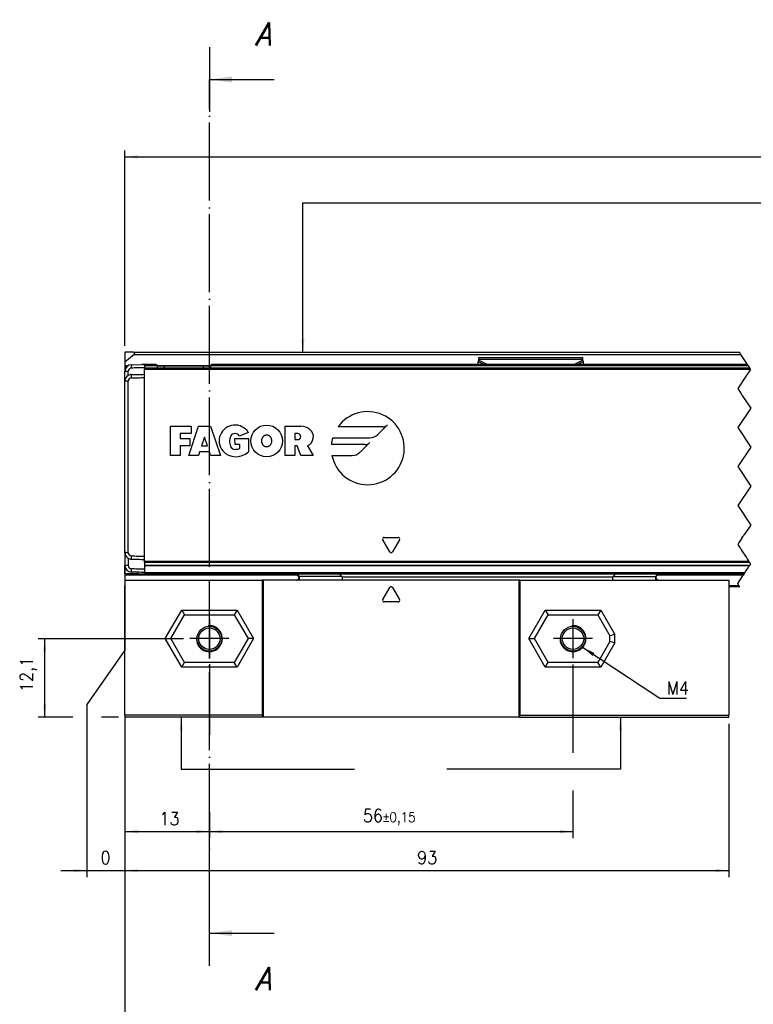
# Model space of a CAD drawing. Header units: millimetres. Extents: x -746 to 1206, y -530 to 959.
# Tile 3 of 46: x -599 to -486, y 21 to 173. Entities that reach past the tile are written whole.
import ezdxf

# ---------------------------------------------------------------- set-up
doc = ezdxf.new("R2010")
doc.units = ezdxf.units.MM
doc.linetypes.add('DOT_CENTER', pattern=[14, 12, -1, 0, -1])
doc.layers.add('1', color=7, linetype='Continuous')
doc.styles.add('CONVERTER_11', font='txt.shx', dxfattribs={"width": 0.9, "oblique": 15})
doc.styles.add('CONVERTER_12', font='txt.shx', dxfattribs={"width": 0.9})
doc.dimstyles.new('ME10_DIM_22', dxfattribs={"dimtxt": 2, "dimasz": 2, "dimexe": 1, "dimexo": 1, "dimgap": 1, "dimtad": 1, "dimdsep": 46, "dimtxsty": 'CONVERTER_12', "dimsah": 1, "dimcen": 0.09, "dimclrd": 2, "dimclre": 2, "dimclrt": 2, "dimadec": 0, "dimazin": 0, "dimtfac": 1, "dimtdec": 4, "dimtix": 1, "dimtmove": 0, "dimatfit": 3, "dimfxl": 1, "dimtolj": 1, "dimtzin": 0, "dimarcsym": 0})
doc.dimstyles.new('ME10_DIM_23', dxfattribs={"dimtxt": 2, "dimasz": 2, "dimexe": 1, "dimexo": 1, "dimgap": 1, "dimtad": 1, "dimdsep": 46, "dimtxsty": 'CONVERTER_12', "dimsah": 1, "dimcen": 0.09, "dimclrd": 2, "dimclre": 2, "dimclrt": 2, "dimadec": 0, "dimazin": 0, "dimtol": 1, "dimtp": 0.15, "dimtm": 0.15, "dimtfac": 0.75, "dimtdec": 0, "dimtix": 1, "dimtmove": 0, "dimatfit": 3, "dimfxl": 1, "dimtolj": 1, "dimtzin": 0, "dimarcsym": 0})
doc.dimstyles.new('ME10_DIM_24', dxfattribs={"dimtxt": 2, "dimasz": 2, "dimexe": 1, "dimexo": 1, "dimgap": 1, "dimtad": 1, "dimdsep": 46, "dimtxsty": 'CONVERTER_12', "dimsah": 1, "dimcen": 0.09, "dimclrd": 2, "dimclre": 2, "dimclrt": 2, "dimadec": 0, "dimazin": 0, "dimtfac": 1, "dimtdec": 4, "dimtix": 1, "dimtmove": 0, "dimatfit": 3, "dimfxl": 1, "dimtolj": 1, "dimtzin": 0, "dimarcsym": 0})
doc.dimstyles.new('ME10_DIM_25', dxfattribs={"dimtxt": 2, "dimasz": 2, "dimexe": 1, "dimexo": 1, "dimgap": 1, "dimtad": 1, "dimdsep": 46, "dimtxsty": 'CONVERTER_12', "dimsah": 1, "dimcen": 0.09, "dimclrd": 2, "dimclre": 2, "dimclrt": 2, "dimadec": 0, "dimazin": 0, "dimtfac": 1, "dimtdec": 4, "dimtix": 1, "dimtmove": 0, "dimatfit": 3, "dimfxl": 1, "dimtolj": 1, "dimtzin": 0, "dimarcsym": 0})
doc.dimstyles.new('ME10_DIM_26', dxfattribs={"dimtxt": 2, "dimasz": 2, "dimexe": 1, "dimexo": 1, "dimgap": 1, "dimtad": 1, "dimdsep": 46, "dimtxsty": 'CONVERTER_12', "dimsah": 1, "dimcen": 0.09, "dimclrd": 2, "dimclre": 2, "dimclrt": 2, "dimadec": 0, "dimazin": 0, "dimtfac": 1, "dimtdec": 4, "dimtix": 1, "dimtmove": 0, "dimatfit": 3, "dimfxl": 1, "dimtolj": 1, "dimtzin": 0, "dimarcsym": 0})
doc.dimstyles.new('ME10_DIM_27', dxfattribs={"dimtxt": 2, "dimasz": 2, "dimexe": 1, "dimexo": 1, "dimgap": 1, "dimtad": 1, "dimdsep": 46, "dimtxsty": 'CONVERTER_12', "dimsah": 1, "dimcen": 0.09, "dimclrd": 2, "dimclre": 2, "dimclrt": 2, "dimadec": 0, "dimazin": 0, "dimtol": 1, "dimtp": 0.4, "dimtm": 0.4, "dimtfac": 0.75, "dimtdec": 0, "dimtix": 1, "dimtmove": 0, "dimatfit": 3, "dimfxl": 1, "dimtolj": 1, "dimtzin": 0, "dimarcsym": 0})
doc.dimstyles.new('ME10_DIM_59', dxfattribs={"dimtxt": 2, "dimasz": 2, "dimexe": 1, "dimexo": 1, "dimgap": 1, "dimtad": 1, "dimdsep": 46, "dimtxsty": 'CONVERTER_12', "dimsah": 1, "dimcen": 0.09, "dimclrd": 2, "dimclre": 2, "dimclrt": 2, "dimadec": 0, "dimazin": 0, "dimtfac": 1, "dimtdec": 4, "dimtix": 1, "dimtmove": 0, "dimatfit": 3, "dimfxl": 1, "dimtolj": 1, "dimtzin": 0, "dimarcsym": 0})
doc.dimstyles.new('ME10_DIM_60', dxfattribs={"dimtxt": 2, "dimasz": 2, "dimexe": 1, "dimexo": 1, "dimgap": 1, "dimtad": 1, "dimdsep": 46, "dimtxsty": 'CONVERTER_12', "dimsah": 1, "dimcen": 0.09, "dimclrd": 2, "dimclre": 2, "dimclrt": 2, "dimadec": 0, "dimazin": 0, "dimtfac": 1, "dimtdec": 4, "dimtix": 1, "dimtmove": 0, "dimatfit": 3, "dimfxl": 1, "dimtolj": 1, "dimtzin": 0, "dimarcsym": 0})
doc.dimstyles.get("Standard").update_dxf_attribs({"dimtxt": 0.18, "dimasz": 0.18, "dimexe": 0.18, "dimexo": 0.0625, "dimgap": 0.09, "dimtad": 0, "dimtih": 1, "dimtoh": 1, "dimdec": 4, "dimzin": 0, "dimdsep": 46, "dimtxsty": 'Standard', "dimcen": 0.09, "dimadec": 0, "dimazin": 0, "dimtfac": 1, "dimtdec": 4, "dimtofl": 0, "dimtmove": 0, "dimatfit": 3, "dimfxl": 1, "dimtolj": 1, "dimtzin": 0, "dimarcsym": 0})

# ---------------------------------------------------------------- blocks, each defined once
blk = doc.blocks.new('CABEZA_ROSCADA_REGLA_SV2-T__18', base_point=(-582.95, 65.65))
at = {"color": 7, "linetype": 'Continuous'}
for p, q in [((-582.95, 86.75), (-582.95, 85.95)), ((-582.95, 86.75), (-561.82, 86.75)), ((-561.65, 86.75), (-561.82, 86.75)), ((-561.82, 86.75), (-561.82, 65.95)), ((-561.65, 86.75), (-561.65, 65.65)), ((-556.58, 86.75), (-561.65, 86.75)), ((-556.65, 87.75), (-556.16, 87.26)), ((-556.17, 86.75), (-556.58, 86.75)), ((-549.55, 86.75), (-556.17, 86.75)), ((-549.55, 87.34), (-549.96, 87.75)), ((-522.25, 86.75), (-549.55, 86.75)), ((-522.25, 65.65), (-522.25, 86.75)), ((-522.08, 86.75), (-522.25, 86.75)), ((-522.08, 86.75), (-507.76, 86.75)), ((-522.08, 65.95), (-522.08, 86.75)), ((-507.35, 87.75), (-507.76, 87.34)), ((-507.76, 86.75), (-501.16, 86.75)), ((-501.17, 87.26), (-500.68, 87.75)), ((-501.16, 86.75), (-500.74, 86.75)), ((-500.74, 86.75), (-489.95, 86.75)), ((-489.95, 86.75), (-489.95, 65.95)), ((-582.95, 85.75), (-582.95, 85.95)), ((-582.95, 65.95), (-582.95, 85.75)), ((-543.23, 83.78), (-542.17, 85.63)), ((-541.73, 85.63), (-540.67, 83.78)), ((-540.88, 83.4), (-543.02, 83.4)), ((-574.22, 82.15), (-573.79, 81.4)), ((-565.68, 82.15), (-566.11, 81.4)), ((-518.22, 82.15), (-517.79, 81.4)), ((-509.68, 82.15), (-510.11, 81.4)), ((-575.9, 77.75), (-573.79, 81.4)), ((-573.79, 81.4), (-566.11, 81.4)), ((-566.11, 81.4), (-564, 77.75)), ((-519.9, 77.75), (-517.79, 81.4)), ((-517.79, 81.4), (-510.11, 81.4)), ((-510.11, 81.4), (-508.25, 78.18)), ((-576.76, 77.75), (-575.9, 77.75)), ((-573.79, 74.1), (-575.9, 77.75)), ((-564, 77.75), (-566.11, 74.1)), ((-563.14, 77.75), (-564, 77.75)), ((-520.76, 77.75), (-519.9, 77.75)), ((-517.79, 74.1), (-519.9, 77.75)), ((-508.25, 77.33), (-510.11, 74.1)), ((-507.5, 78.38), (-508.25, 78.18)), ((-508.25, 77.33), (-508.25, 78.18)), ((-507.5, 77.12), (-508.25, 77.33)), ((-574.22, 73.35), (-573.79, 74.1)), ((-566.11, 74.1), (-573.79, 74.1)), ((-565.68, 73.35), (-566.11, 74.1)), ((-518.22, 73.35), (-517.79, 74.1)), ((-510.11, 74.1), (-517.79, 74.1)), ((-509.68, 73.35), (-510.11, 74.1)), ((-582.95, 65.95), (-582.95, 65.65)), ((-561.82, 65.95), (-582.95, 65.95)), ((-561.65, 65.65), (-582.95, 65.65)), ((-561.65, 65.65), (-561.82, 65.95)), ((-522.25, 65.65), (-561.65, 65.65)), ((-522.08, 65.95), (-522.25, 65.65)), ((-522.25, 65.65), (-489.95, 65.65)), ((-522.08, 65.95), (-489.95, 65.95)), ((-489.95, 65.65), (-489.95, 65.95))]:
    blk.add_line(p, q, dxfattribs=at)
at = {"color": 3, "linetype": 'Continuous'}
for p, q in [((-556.49, 87.75), (-556.08, 87.34)), ((-549.55, 87.34), (-556.08, 87.34)), ((-549.5, 87.25), (-507.81, 87.25)), ((-507.76, 87.34), (-501.25, 87.34)), ((-501.25, 87.34), (-500.84, 87.75)), ((-576.76, 77.75), (-574.22, 82.15)), ((-574.22, 82.15), (-565.68, 82.15)), ((-565.68, 82.15), (-563.14, 77.75)), ((-520.76, 77.75), (-518.22, 82.15)), ((-518.22, 82.15), (-509.68, 82.15)), ((-509.68, 82.15), (-507.5, 78.38)), ((-574.22, 73.35), (-576.76, 77.75)), ((-563.14, 77.75), (-565.68, 73.35)), ((-518.22, 73.35), (-520.76, 77.75)), ((-507.5, 77.12), (-507.5, 78.38)), ((-507.5, 77.12), (-509.68, 73.35)), ((-565.68, 73.35), (-574.22, 73.35)), ((-509.68, 73.35), (-518.22, 73.35))]:
    blk.add_line(p, q, dxfattribs=at)
at = {"color": 7, "linetype": 'Continuous'}
for centre, radius in [((-569.95, 77.75), 1.9), ((-569.95, 77.75), 1.65), ((-513.95, 77.75), 1.9), ((-513.95, 77.75), 1.65)]:
    blk.add_circle(centre, radius, dxfattribs=at)
for centre, radius, start, end in [((-549.63, 87.24), 0.131, 3.7675, 48.9854), ((-507.68, 87.24), 0.13, 131.0124, 176.2306), ((-541.95, 85.5), 0.25, 30, 150), ((-543.02, 83.65), 0.25, 150, 270), ((-540.88, 83.65), 0.25, 270, 30)]:
    blk.add_arc(centre, radius, start, end, dxfattribs=at)
for points, knots in [([(-556.58, 86.75), (-556.56, 86.76), (-556.49, 86.77), (-556.38, 86.82), (-556.26, 86.91), (-556.18, 87.04), (-556.14, 87.15), (-556.14, 87.23), (-556.15, 87.25), (-556.16, 87.26)], [0, 0, 0, 0, 0.0741131, 0.2021641, 0.3703055, 0.5215737, 0.6576733, 0.7087042, 0.7462659, 0.7462659, 0.7462659, 0.7462659]), ([(-549.5, 87.25), (-549.5, 87.19), (-549.5, 87.07), (-549.52, 86.92), (-549.52, 86.81), (-549.54, 86.77), (-549.55, 86.75)], [0, 0, 0, 0, 0.1945783, 0.3538246, 0.4620183, 0.5052321, 0.5052321, 0.5052321, 0.5052321]), ([(-507.76, 86.75), (-507.77, 86.77), (-507.79, 86.81), (-507.79, 86.92), (-507.81, 87.07), (-507.81, 87.19), (-507.81, 87.25)], [0, 0, 0, 0, 0.0431727, 0.1513554, 0.3105983, 0.5051762, 0.5051762, 0.5051762, 0.5051762]), ([(-501.17, 87.26), (-501.18, 87.24), (-501.2, 87.19), (-501.17, 87.1), (-501.12, 87), (-501.05, 86.9), (-500.94, 86.82), (-500.83, 86.77), (-500.76, 86.76), (-500.74, 86.75)], [0, 0, 0, 0, 0.0620833, 0.1761379, 0.2724647, 0.3813167, 0.5449043, 0.6708685, 0.7457629, 0.7457629, 0.7457629, 0.7457629])]:
    blk.add_open_spline(points, degree=3, knots=knots, dxfattribs=at)
at = {"color": 3, "linetype": 'Continuous'}
for points, knots in [([(-556.17, 86.75), (-556.15, 86.77), (-556.11, 86.82), (-556.1, 86.95), (-556.08, 87.13), (-556.08, 87.27), (-556.08, 87.34)], [0, 0, 0, 0, 0.0612673, 0.1973464, 0.391351, 0.6083017, 0.6083017, 0.6083017, 0.6083017]), ([(-556.08, 87.34), (-556.09, 87.33), (-556.11, 87.31), (-556.13, 87.29), (-556.15, 87.27), (-556.16, 87.26), (-556.16, 87.26)], [0, 0, 0, 0, 0.0443949, 0.0806482, 0.1079614, 0.1118633, 0.1118633, 0.1118633, 0.1118633]), ([(-501.25, 87.34), (-501.25, 87.27), (-501.25, 87.13), (-501.23, 86.95), (-501.22, 86.82), (-501.17, 86.77), (-501.16, 86.75)], [0, 0, 0, 0, 0.2168263, 0.4106589, 0.5465665, 0.6076479, 0.6076479, 0.6076479, 0.6076479]), ([(-501.17, 87.26), (-501.17, 87.27), (-501.17, 87.27), (-501.19, 87.29), (-501.21, 87.31), (-501.23, 87.33), (-501.25, 87.34)], [0, 0, 0, 0, 0.0104252, 0.0208504, 0.0659319, 0.1120602, 0.1120602, 0.1120602, 0.1120602])]:
    blk.add_open_spline(points, degree=3, knots=knots, dxfattribs=at)
at = {"layer": '1', "color": 2, "linetype": 'DOT_CENTER'}
for p, q in [((-569.95, 80.75), (-569.95, 74.75)), ((-569.95, 80.65), (-569.95, 74.85)), ((-513.95, 80.75), (-513.95, 74.75)), ((-566.95, 77.75), (-572.95, 77.75)), ((-567.05, 77.75), (-572.85, 77.75)), ((-510.95, 77.75), (-516.95, 77.75))]:
    blk.add_line(p, q, dxfattribs=at)
at = {"layer": '1', "color": 30, "linetype": 'Continuous'}
for centre in [(-569.95, 77.75), (-513.95, 77.75)]:
    blk.add_arc(centre, 2, 175, 95, dxfattribs=at)
blk = doc.blocks.new('REGLA_SV2-820-T__19', base_point=(-582.95, 87.75))
at = {"color": 7, "linetype": 'Continuous'}
for p, q in [((-581.97, 119.92), (-580.37, 119.95)), ((-579.95, 119.75), (-579.95, 119.95)), ((-578.95, 119.95), (-579.95, 119.95)), ((-578.21, 119.95), (-578.95, 119.95)), ((-487.05, 119.95), (-569.49, 119.95)), ((-582.95, 118.75), (-582.95, 118.92)), ((-582.95, 117.42), (-582.95, 118.75)), ((-579.95, 119.75), (-579.95, 119.45)), ((-579.95, 119.45), (-577.92, 119.46)), ((-579.95, 119.45), (-579.95, 119.26)), ((-579.95, 118.45), (-579.95, 119.26)), ((-579.95, 117.95), (-579.95, 118.45)), ((-577.92, 119.75), (-576.89, 119.75)), ((-577.92, 119.46), (-569.78, 119.46)), ((-576.89, 119.75), (-576.85, 119.75)), ((-576.85, 119.75), (-570.85, 119.75)), ((-570.85, 119.75), (-569.78, 119.75)), ((-569.78, 119.46), (-486.72, 119.46)), ((-582.95, 115.25), (-582.95, 117.42)), ((-579.95, 90.45), (-579.95, 117.95)), ((-582.95, 115.05), (-582.95, 115.25)), ((-582.95, 92.45), (-582.95, 115.05)), ((-582.95, 92.25), (-582.95, 92.45)), ((-582.95, 90.99), (-582.95, 92.25)), ((-582.95, 90.99), (-582.95, 88.99)), ((-579.95, 89.95), (-579.95, 90.45)), ((-579.95, 89.65), (-579.95, 89.95)), ((-579.95, 89.48), (-579.95, 89.65)), ((-579.95, 89.48), (-579.95, 89.06)), ((-579.95, 89.04), (-579.96, 88.45)), ((-579.96, 88.45), (-579.95, 87.95)), ((-579.95, 89.06), (-579.95, 89.04)), ((-579.95, 89.04), (-486.73, 89.04)), ((-579.95, 87.95), (-579.95, 87.75)), ((-579.95, 87.75), (-567.95, 87.75)), ((-567.95, 87.75), (-487.58, 87.75))]:
    blk.add_line(p, q, dxfattribs=at)
at = {"color": 3, "linetype": 'Continuous'}
for p, q in [((-581.97, 119.92), (-581.97, 119.72)), ((-582.95, 118.92), (-582.45, 118.92)), ((-581.96, 119.42), (-581.97, 119.72)), ((-581.96, 117.92), (-581.97, 118.42)), ((-578.85, 119.75), (-579.95, 119.75)), ((-579.95, 119.26), (-486.59, 119.26)), ((-577.92, 119.75), (-578.85, 119.75)), ((-576.85, 119.46), (-576.85, 119.75)), ((-570.85, 119.46), (-570.85, 119.75)), ((-568.85, 119.75), (-569.78, 119.75)), ((-522.14, 119.75), (-568.85, 119.75)), ((-486.92, 119.75), (-522.14, 119.75)), ((-582.45, 117.42), (-582.95, 117.42)), ((-544.02, 109.17), (-542.52, 110.67)), ((-575.95, 105.95), (-575.95, 110.45)), ((-575.95, 110.45), (-572.76, 110.45)), ((-572.76, 109.33), (-574.45, 109.33)), ((-574.45, 109.33), (-574.45, 108.58)), ((-573.14, 105.95), (-571.64, 110.45)), ((-572.76, 110.45), (-572.76, 109.33)), ((-571.64, 110.45), (-569.76, 110.45)), ((-569.76, 110.45), (-568.26, 105.95)), ((-563.95, 109.51), (-565.35, 108.95)), ((-558.3, 105.95), (-558.3, 110.45)), ((-558.3, 110.45), (-555.86, 110.45)), ((-556.33, 109.33), (-556.8, 109.33)), ((-556.8, 109.33), (-556.8, 108.39)), ((-543.26, 110.37), (-550.12, 110.37)), ((-574.45, 108.58), (-572.95, 108.58)), ((-572.95, 108.58), (-572.95, 107.45)), ((-570.7, 108.76), (-571.14, 107.45)), ((-570.26, 107.45), (-570.7, 108.76)), ((-566.01, 108.58), (-563.94, 108.58)), ((-566, 107.64), (-566.01, 108.58)), ((-565.25, 107.64), (-566, 107.64)), ((-565.25, 107.08), (-565.25, 107.64)), ((-563.94, 108.58), (-563.94, 106.51)), ((-556.8, 108.39), (-556.33, 108.39)), ((-545.99, 107.64), (-551.16, 107.64)), ((-550.95, 108.68), (-545.22, 108.68)), ((-546.75, 106.44), (-545.25, 107.94)), ((-572.95, 107.45), (-574.45, 107.45)), ((-574.45, 107.45), (-574.45, 105.95)), ((-571.45, 106.51), (-571.64, 105.95)), ((-569.95, 106.51), (-571.45, 106.51)), ((-571.14, 107.45), (-570.26, 107.45)), ((-569.76, 105.95), (-569.95, 106.51)), ((-556.42, 107.45), (-556.8, 107.45)), ((-556.8, 107.45), (-556.8, 105.95)), ((-555.86, 105.95), (-556.42, 107.45)), ((-554.82, 107.45), (-553.99, 105.95)), ((-574.45, 105.95), (-575.95, 105.95)), ((-571.64, 105.95), (-573.14, 105.95)), ((-568.26, 105.95), (-569.76, 105.95)), ((-556.8, 105.95), (-558.3, 105.95)), ((-553.99, 105.95), (-555.86, 105.95)), ((-551.07, 105.95), (-547.95, 105.95)), ((-542.17, 91.13), (-543.23, 92.98)), ((-543.02, 93.35), (-540.88, 93.35)), ((-540.67, 92.98), (-541.73, 91.13)), ((-582.45, 90.99), (-582.95, 90.99)), ((-581.97, 89.99), (-581.96, 90.49)), ((-486.85, 89.65), (-579.95, 89.65)), ((-486.74, 89.48), (-579.95, 89.48)), ((-582.45, 88.99), (-582.95, 88.99)), ((-581.97, 87.99), (-581.96, 88.49)), ((-579.95, 89.06), (-486.71, 89.06)), ((-579.95, 87.95), (-487.45, 87.95))]:
    blk.add_line(p, q, dxfattribs=at)
at = {"color": 2, "linetype": 'DOT_CENTER'}
for p, q in [((-486.95, 119.79), (-487.05, 119.95)), ((-486.92, 119.75), (-486.95, 119.79)), ((-487.05, 118.55), (-487.79, 117.45)), ((-486.92, 118.75), (-487.05, 118.55)), ((-486.78, 119.55), (-486.92, 119.75)), ((-486.59, 119.26), (-486.92, 118.75)), ((-486.72, 119.46), (-486.78, 119.55)), ((-486.72, 119.45), (-486.72, 119.46)), ((-486.59, 119.26), (-486.72, 119.45)), ((-488.05, 117.05), (-488.58, 116.25)), ((-487.79, 117.45), (-488.05, 117.05)), ((-488.58, 116.25), (-488.05, 115.45)), ((-488.05, 115.45), (-487.92, 115.25)), ((-487.92, 115.25), (-487.78, 115.05)), ((-487.78, 115.05), (-486.58, 113.25)), ((-486.58, 113.25), (-488.58, 110.25)), ((-488.58, 110.25), (-486.58, 107.25)), ((-486.58, 107.25), (-488.58, 104.25)), ((-488.58, 104.25), (-486.58, 101.25)), ((-486.58, 101.25), (-488.58, 98.25)), ((-488.58, 98.25), (-486.58, 95.25)), ((-486.58, 95.25), (-487.51, 93.86)), ((-488.39, 92.54), (-488.45, 92.45)), ((-488.36, 92.59), (-488.39, 92.54)), ((-488.34, 92.62), (-488.36, 92.59)), ((-488.23, 92.78), (-488.34, 92.62)), ((-487.94, 93.22), (-488.23, 92.78)), ((-487.94, 93.22), (-487.78, 93.46)), ((-487.78, 93.46), (-487.65, 93.65)), ((-487.65, 93.65), (-487.56, 93.79)), ((-487.54, 93.82), (-487.56, 93.79)), ((-487.51, 93.86), (-487.54, 93.82)), ((-488.51, 92.37), (-488.58, 92.25)), ((-488.58, 92.25), (-488.48, 92.09)), ((-488.48, 92.41), (-488.51, 92.37)), ((-488.45, 92.45), (-488.48, 92.41)), ((-488.48, 92.09), (-488.45, 92.05)), ((-488.45, 92.05), (-488.41, 91.99)), ((-488.41, 91.99), (-488.3, 91.82)), ((-488.3, 91.82), (-488.16, 91.61)), ((-488.16, 91.61), (-488.05, 91.45)), ((-488.05, 91.45), (-487.3, 90.32)), ((-487.3, 90.32), (-487.24, 90.23)), ((-487.24, 90.23), (-487.06, 89.96)), ((-487.06, 89.96), (-486.95, 89.8)), ((-486.95, 89.8), (-486.88, 89.69)), ((-486.88, 89.69), (-486.85, 89.65)), ((-486.84, 89.64), (-486.85, 89.65)), ((-486.74, 89.48), (-486.84, 89.64)), ((-486.72, 89.46), (-486.74, 89.48)), ((-486.64, 89.34), (-486.72, 89.46)), ((-487.51, 87.87), (-487.45, 87.95)), ((-487.45, 87.95), (-487.36, 88.09)), ((-487.36, 88.09), (-486.98, 88.66)), ((-486.98, 88.66), (-486.84, 88.86)), ((-486.84, 88.86), (-486.73, 89.04)), ((-486.73, 89.04), (-486.71, 89.06)), ((-486.71, 89.06), (-486.63, 89.18)), ((-486.58, 89.25), (-486.64, 89.34)), ((-486.63, 89.18), (-486.62, 89.19)), ((-486.62, 89.19), (-486.58, 89.25)), ((-487.58, 87.75), (-487.51, 87.87))]:
    blk.add_line(p, q, dxfattribs=at)
at = {"color": 3, "linetype": 'Continuous'}
blk.add_circle((-561.13, 108.2), 2.44, dxfattribs=at)
at = {"color": 7, "linetype": 'Continuous'}
for centre, radius, start, end in [((-581.95, 118.92), 1, 91, 180), ((-581.95, 117.42), 0.999, 119.9838, 180.0212), ((-581.95, 118.92), 0.5, 91.6289, 179.9962), ((-581.95, 117.42), 0.999, 90.991, 120.014), ((-581.95, 117.42), 0.5, 91.5687, 180.056), ((-581.95, 90.99), 1, 180, 239.995), ((-581.95, 90.99), 0.5, 180.0041, 268.3712), ((-581.95, 90.99), 1, 239.995, 269), ((-581.95, 88.99), 1, 180, 269), ((-581.95, 88.99), 0.5, 180.0039, 268.3708)]:
    blk.add_arc(centre, radius, start, end, dxfattribs=at)
at = {"color": 3, "linetype": 'Continuous'}
for centre, radius, start, end in [((-545.56, 107.08), 5.63, 191.537, 144.197), ((-543.26, 111.41), 1.04, 270, 315), ((-566.01, 108.2), 2.44, 32.579, 219.5977), ((-566.01, 108.58), 0.752, 29.919, 150.081), ((-556.33, 108.86), 0.469, 270, 90), ((-555.86, 108.25), 2.2, 50.7613, 90), ((-555.41, 108.81), 1.48, 293.2767, 50.7613), ((-545.22, 110.37), 1.69, 270, 315), ((-564.88, 108.11), 1.97, 154.6231, 202.6199), ((-545.56, 107.08), 5.63, 163.4412, 174.2608), ((-545.99, 108.68), 1.04, 270, 315), ((-565.85, 108.56), 2.8, 223.129, 312.9833), ((-566, 107.64), 0.75, 202.6199, 270), ((-566, 108.48), 1.59, 270, 298.0725), ((-547.95, 107.64), 1.69, 270, 315), ((-543.02, 93.1), 0.25, 90, 210), ((-540.88, 93.1), 0.25, 330, 90), ((-541.95, 91.25), 0.25, 210, 330)]:
    blk.add_arc(centre, radius, start, end, dxfattribs=at)
at = {"color": 7, "linetype": 'Continuous'}
for points in [[(-579.95, 119.95), (-580.02, 119.95), (-580.16, 119.95), (-580.3, 119.95), (-580.37, 119.95)], [(-577.92, 119.46), (-577.92, 119.51), (-577.92, 119.61), (-577.92, 119.7), (-577.92, 119.75)], [(-569.78, 119.75), (-569.78, 119.7), (-569.78, 119.61), (-569.78, 119.51), (-569.78, 119.46)]]:
    blk.add_open_spline(points, degree=3, dxfattribs=at)
for points, knots in [([(-578.21, 119.95), (-578.18, 119.95), (-578.12, 119.94), (-578.03, 119.91), (-577.95, 119.85), (-577.93, 119.78), (-577.92, 119.75)], [0, 0, 0, 0, 0.090928, 0.1806192, 0.2896018, 0.3846964, 0.3846964, 0.3846964, 0.3846964]), ([(-569.49, 119.95), (-569.52, 119.95), (-569.58, 119.94), (-569.67, 119.91), (-569.75, 119.85), (-569.77, 119.78), (-569.78, 119.75)], [0, 0, 0, 0, 0.090928, 0.1806192, 0.2896018, 0.3846964, 0.3846964, 0.3846964, 0.3846964]), ([(-582.45, 118.28), (-582.45, 118.39), (-582.45, 118.6), (-582.45, 118.81), (-582.45, 118.92)], [0, 0, 0, 0, 0.3170095, 0.6340198, 0.6340198, 0.6340198, 0.6340198]), ([(-581.97, 118.42), (-581.8, 118.42), (-581.46, 118.43), (-580.95, 118.43), (-580.45, 118.44), (-580.12, 118.45), (-579.95, 118.45)], [0, 0, 0, 0, 0.508802, 1.017605, 1.517682, 2.01776, 2.01776, 2.01776, 2.01776]), ([(-579.95, 119.45), (-580.12, 119.45), (-580.45, 119.44), (-580.95, 119.43), (-581.46, 119.43), (-581.8, 119.42), (-581.96, 119.42)], [0, 0, 0, 0, 0.500077, 1.000155, 1.508556, 2.014553, 2.014553, 2.014553, 2.014553]), ([(-582.45, 90.99), (-582.45, 93.19), (-582.45, 97.6), (-582.45, 104.2), (-582.45, 110.81), (-582.45, 115.21), (-582.45, 117.42)], [0, 0, 0, 0, 6.607471, 13.21494, 19.822409, 26.42988, 26.42988, 26.42988, 26.42988]), ([(-581.96, 117.92), (-581.8, 117.92), (-581.46, 117.93), (-580.95, 117.93), (-580.45, 117.94), (-580.12, 117.95), (-579.95, 117.95)], [0, 0, 0, 0, 0.505996, 1.014398, 1.514475, 2.014553, 2.014553, 2.014553, 2.014553]), ([(-582.45, 90.12), (-582.45, 90.1), (-582.45, 90.05), (-582.45, 89.84), (-582.45, 89.49), (-582.45, 89.15), (-582.45, 88.99)], [0, 0, 0, 0, 0.067009, 0.134019, 0.634019, 1.13402, 1.13402, 1.13402, 1.13402]), ([(-581.97, 89.99), (-581.8, 89.98), (-581.46, 89.98), (-580.95, 89.97), (-580.45, 89.96), (-580.12, 89.96), (-579.95, 89.95)], [0, 0, 0, 0, 0.508802, 1.017605, 1.517682, 2.01776, 2.01776, 2.01776, 2.01776]), ([(-581.96, 90.49), (-581.8, 90.48), (-581.46, 90.48), (-580.95, 90.47), (-580.45, 90.46), (-580.12, 90.46), (-579.95, 90.45)], [0, 0, 0, 0, 0.505996, 1.014398, 1.514475, 2.014553, 2.014553, 2.014553, 2.014553]), ([(-579.95, 87.95), (-580.12, 87.96), (-580.45, 87.96), (-580.95, 87.97), (-581.46, 87.98), (-581.8, 87.98), (-581.97, 87.99)], [0, 0, 0, 0, 0.500077, 1.000155, 1.508957, 2.01776, 2.01776, 2.01776, 2.01776]), ([(-579.96, 88.45), (-580.12, 88.46), (-580.45, 88.46), (-580.95, 88.47), (-581.46, 88.48), (-581.8, 88.48), (-581.96, 88.49)], [0, 0, 0, 0, 0.496586, 0.993173, 1.501575, 2.007574, 2.007574, 2.007574, 2.007574])]:
    blk.add_open_spline(points, degree=3, knots=knots, dxfattribs=at)
at = {"color": 3, "linetype": 'Continuous'}
blk.add_open_spline([(-561.13, 109.14), (-561.14, 109.14), (-561.17, 109.14), (-561.23, 109.13), (-561.32, 109.11), (-561.41, 109.07), (-561.49, 109.03), (-561.56, 108.97), (-561.64, 108.9), (-561.7, 108.81), (-561.75, 108.73), (-561.8, 108.64), (-561.84, 108.51), (-561.87, 108.4), (-561.88, 108.29), (-561.88, 108.2), (-561.88, 108.09), (-561.86, 107.95), (-561.81, 107.8), (-561.75, 107.67), (-561.7, 107.58), (-561.64, 107.51), (-561.58, 107.44), (-561.48, 107.37), (-561.37, 107.31), (-561.25, 107.27), (-561.14, 107.26), (-561.02, 107.27), (-560.93, 107.3), (-560.84, 107.33), (-560.77, 107.37), (-560.69, 107.44), (-560.62, 107.51), (-560.56, 107.58), (-560.51, 107.67), (-560.45, 107.8), (-560.4, 107.96), (-560.38, 108.14), (-560.38, 108.31), (-560.41, 108.47), (-560.45, 108.61), (-560.49, 108.7), (-560.54, 108.77), (-560.58, 108.84), (-560.63, 108.9), (-560.71, 108.98), (-560.79, 109.04), (-560.89, 109.09), (-560.98, 109.12), (-561.06, 109.14), (-561.11, 109.14), (-561.12, 109.14), (-561.13, 109.14)], degree=3, knots=[0, 0, 0, 0, 0.034231, 0.07521, 0.197599, 0.299731, 0.376674, 0.456718, 0.566534, 0.704123, 0.7721, 0.873773, 1.004615, 1.162008, 1.22857, 1.321997, 1.437805, 1.572573, 1.744099, 1.885441, 1.994499, 2.066498, 2.15763, 2.281318, 2.429079, 2.526586, 2.65811, 2.75918, 2.887248, 2.947996, 3.029813, 3.13107, 3.251713, 3.321294, 3.42916, 3.570223, 3.742112, 3.922085, 4.100962, 4.277948, 4.4072, 4.514547, 4.597798, 4.653622, 4.738134, 4.849423, 4.980766, 5.061754, 5.162895, 5.281195, 5.298822, 5.316413, 5.316413, 5.316413, 5.316413], dxfattribs=at)
blk = doc.blocks.new('SOPORTE_SV2-T__20', base_point=(-582.95, 85.75))
at = {"color": 7, "linetype": 'Continuous'}
for p, q in [((-581.65, 121.85), (-582.95, 121.85)), ((-582.95, 121.85), (-582.95, 120.3)), ((-581.52, 121.49), (-582.95, 120.3)), ((-581.65, 121.85), (-488.32, 121.85)), ((-582.95, 120.3), (-582.95, 119.79)), ((-582.95, 119.79), (-582.95, 119.75)), ((-528.56, 120.42), (-528.45, 120.63)), ((-528.55, 119.95), (-528.56, 120.42)), ((-528.45, 120.8), (-528.45, 121.02)), ((-528.45, 121.02), (-512.45, 121.02)), ((-528.45, 120.63), (-528.45, 120.8)), ((-512.45, 120.8), (-512.45, 121.02)), ((-512.45, 120.63), (-512.45, 120.8)), ((-512.34, 120.42), (-512.45, 120.63)), ((-512.35, 119.95), (-512.34, 120.42)), ((-582.95, 119.75), (-582.95, 119.55)), ((-582.95, 119.75), (-582.51, 119.75)), ((-582.95, 119.55), (-582.95, 119.25)), ((-582.95, 119.25), (-582.95, 118.92)), ((-582.95, 118.75), (-582.95, 118.92)), ((-577.92, 119.75), (-576.89, 119.75)), ((-576.89, 119.75), (-576.85, 119.75)), ((-576.85, 119.75), (-570.85, 119.75)), ((-570.85, 119.75), (-569.78, 119.75)), ((-582.95, 115.05), (-582.95, 115.25)), ((-582.95, 92.45), (-582.95, 115.05)), ((-582.95, 92.25), (-582.95, 92.45)), ((-582.95, 90.99), (-582.95, 92.25)), ((-582.95, 90.99), (-582.95, 88.99)), ((-582.95, 87.75), (-582.95, 88.99)), ((-580.95, 87.75), (-580.95, 87.97)), ((-580.95, 87.75), (-582.95, 87.75)), ((-582.95, 87.75), (-582.95, 87.55)), ((-582.95, 87.55), (-582.95, 86.75)), ((-582.95, 86.75), (-582.95, 85.95)), ((-580.95, 87.75), (-579.95, 87.75)), ((-579.95, 87.75), (-567.95, 87.75)), ((-567.95, 87.75), (-487.58, 87.75)), ((-582.95, 85.75), (-582.95, 85.95)), ((-488.25, 85.75), (-489.95, 85.75))]:
    blk.add_line(p, q, dxfattribs=at)
at = {"color": 3, "linetype": 'Continuous'}
for p, q in [((-581.52, 121.49), (-488.08, 121.49)), ((-582.95, 119.79), (-582.43, 119.79)), ((-577.93, 119.79), (-569.77, 119.79)), ((-528.56, 120.42), (-527.65, 119.95)), ((-528.45, 120.8), (-512.45, 120.8)), ((-528.45, 120.63), (-527.14, 119.95)), ((-512.45, 120.63), (-513.76, 119.95)), ((-512.34, 120.42), (-513.25, 119.95)), ((-582.73, 119.55), (-582.95, 119.55)), ((-582.95, 119.25), (-582.89, 119.25)), ((-578.85, 119.75), (-579.95, 119.75)), ((-577.92, 119.75), (-578.85, 119.75)), ((-568.85, 119.75), (-569.78, 119.75)), ((-522.14, 119.75), (-568.85, 119.75)), ((-556.44, 87.55), (-582.95, 87.55)), ((-487.72, 87.55), (-500.88, 87.55)), ((-489.95, 85.95), (-488.38, 85.95))]:
    blk.add_line(p, q, dxfattribs=at)
at = {"color": 2, "linetype": 'DOT_CENTER'}
for p, q in [((-488.08, 121.49), (-488.32, 121.85)), ((-487.05, 119.95), (-488.08, 121.49)), ((-486.95, 119.79), (-487.05, 119.95)), ((-487.05, 118.55), (-487.79, 117.45)), ((-486.78, 119.55), (-486.92, 119.75)), ((-486.59, 119.26), (-486.92, 118.75)), ((-486.72, 119.46), (-486.78, 119.55)), ((-486.72, 119.45), (-486.72, 119.46)), ((-486.59, 119.26), (-486.72, 119.45)), ((-488.05, 117.05), (-488.58, 116.25)), ((-488.58, 116.25), (-488.05, 115.45)), ((-488.05, 115.45), (-487.92, 115.25)), ((-487.92, 115.25), (-487.78, 115.05)), ((-487.78, 115.05), (-486.58, 113.25)), ((-486.58, 113.25), (-488.58, 110.25)), ((-488.58, 110.25), (-486.58, 107.25)), ((-486.58, 107.25), (-488.58, 104.25)), ((-488.58, 104.25), (-486.58, 101.25)), ((-486.58, 101.25), (-488.58, 98.25)), ((-488.58, 98.25), (-486.58, 95.25)), ((-486.58, 95.25), (-487.51, 93.86)), ((-488.39, 92.54), (-488.45, 92.45)), ((-488.36, 92.59), (-488.39, 92.54)), ((-488.34, 92.62), (-488.36, 92.59)), ((-488.23, 92.78), (-488.34, 92.62)), ((-487.94, 93.22), (-488.23, 92.78)), ((-487.94, 93.22), (-487.78, 93.46)), ((-487.78, 93.46), (-487.65, 93.65)), ((-487.65, 93.65), (-487.56, 93.79)), ((-487.54, 93.82), (-487.56, 93.79)), ((-487.51, 93.86), (-487.54, 93.82)), ((-488.51, 92.37), (-488.58, 92.25)), ((-488.48, 92.41), (-488.51, 92.37)), ((-488.45, 92.45), (-488.48, 92.41)), ((-488.45, 92.05), (-488.41, 91.99)), ((-488.41, 91.99), (-488.3, 91.82)), ((-488.3, 91.82), (-488.16, 91.61)), ((-488.16, 91.61), (-488.05, 91.45)), ((-488.05, 91.45), (-487.3, 90.32)), ((-487.3, 90.32), (-487.24, 90.23)), ((-487.24, 90.23), (-487.06, 89.96)), ((-487.06, 89.96), (-486.95, 89.8)), ((-486.95, 89.8), (-486.88, 89.69)), ((-486.88, 89.69), (-486.85, 89.65)), ((-486.84, 89.64), (-486.85, 89.65)), ((-486.74, 89.48), (-486.84, 89.64)), ((-486.72, 89.46), (-486.74, 89.48)), ((-486.64, 89.34), (-486.72, 89.46)), ((-487.51, 87.87), (-487.45, 87.95)), ((-487.45, 87.95), (-487.36, 88.09)), ((-487.36, 88.09), (-486.98, 88.66)), ((-486.98, 88.66), (-486.84, 88.86)), ((-486.84, 88.86), (-486.73, 89.04)), ((-486.73, 89.04), (-486.71, 89.06)), ((-486.71, 89.06), (-486.63, 89.18)), ((-486.58, 89.25), (-486.64, 89.34)), ((-486.63, 89.18), (-486.62, 89.19)), ((-486.62, 89.19), (-486.58, 89.25)), ((-488.58, 86.25), (-487.72, 87.55)), ((-487.58, 87.75), (-487.72, 87.55)), ((-487.58, 87.75), (-487.51, 87.87)), ((-488.38, 85.95), (-488.58, 86.25)), ((-488.25, 85.75), (-488.38, 85.95))]:
    blk.add_line(p, q, dxfattribs=at)
at = {"color": 7, "linetype": 'Continuous'}
blk.add_arc((-581.65, 121.65), 0.2, 310, 90, dxfattribs=at)
blk = doc.blocks.new('REGLA_SV2-820-T__21', base_point=(-582.95, 65.65))
for name, p in [('SOPORTE_SV2-T__20', (-582.95, 85.75)), ('REGLA_SV2-820-T__19', (-582.95, 87.75)), ('CABEZA_ROSCADA_REGLA_SV2-T__18', (-582.95, 65.65))]:
    blk.add_blockref(name, p)
blk = doc.blocks.new('*D86')
at = {"layer": '1', "color": 2, "linetype": 'Continuous'}
for p, q in [((-573.95, 77.75), (-596.31, 77.75)), ((-595.31, 65.65), (-595.31, 77.75)), ((-591, 65.65), (-596.31, 65.65)), ((-583.95, 65.65), (-586.57, 65.65))]:
    blk.add_line(p, q, dxfattribs=at)
at = {"layer": '1', "color": 2}
for points in [[(-595.05, 75.75), (-595.57, 75.75), (-595.31, 77.75)], [(-595.57, 67.65), (-595.05, 67.65), (-595.31, 65.65)]]:
    blk.add_solid(points, dxfattribs=at)
at = {"layer": '1', "color": 2, "insert": (-596.51, 69.55), "char_height": 2, "attachment_point": 7, "rotation": 90, "line_spacing_factor": 0.60024, "style": 'CONVERTER_12'}
blk.add_mtext('12,1', dxfattribs=at)
blk = doc.blocks.new('*D87')
at = {"layer": '1', "color": 2, "linetype": 'Continuous'}
for p, q in [((-569.95, 73.85), (-569.95, 62.96)), ((-513.95, 73.75), (-513.95, 60.19)), ((-513.95, 54.39), (-513.95, 47.05)), ((-569.95, 51.08), (-569.95, 47.05)), ((-569.95, 48.05), (-513.95, 48.05))]:
    blk.add_line(p, q, dxfattribs=at)
at = {"layer": '1', "color": 2}
for points in [[(-567.95, 48.31), (-567.95, 47.78), (-569.95, 48.05)], [(-515.95, 47.78), (-515.95, 48.31), (-513.95, 48.05)]]:
    blk.add_solid(points, dxfattribs=at)
at = {"layer": '1', "color": 2, "insert": (-546.31, 49.05), "char_height": 2, "attachment_point": 7, "rotation": 0.0001, "line_spacing_factor": 0.60024, "style": 'CONVERTER_12'}
blk.add_mtext('\\C2;56\\C2;\\H1.5;{\\Fgdt;`}0,15', dxfattribs=at)
blk = doc.blocks.new('*D88')
at = {"layer": '1', "color": 2, "linetype": 'Continuous'}
for p, q in [((-582.95, 64.95), (-582.95, 47.05)), ((-582.95, 48.05), (-569.95, 48.05)), ((-569.95, 33.4), (-569.95, 47.33))]:
    blk.add_line(p, q, dxfattribs=at)
at = {"layer": '1', "color": 2}
for points in [[(-580.95, 48.31), (-580.95, 47.78), (-582.95, 48.05)], [(-571.95, 47.78), (-571.95, 48.31), (-569.95, 48.05)]]:
    blk.add_solid(points, dxfattribs=at)
at = {"layer": '1', "color": 2, "insert": (-577.65, 49.05), "char_height": 2, "attachment_point": 7, "rotation": 0.0001, "line_spacing_factor": 0.60024, "style": 'CONVERTER_12'}
blk.add_mtext('13', dxfattribs=at)
blk = doc.blocks.new('*D89')
at = {"layer": '1', "color": 2, "linetype": 'Continuous'}
for p, q in [((-582.95, 91.25), (-582.95, 76)), ((-582.95, 76), (-588.83, 67.59)), ((-588.83, 67.59), (-588.83, 41.05)), ((-582.95, 64.95), (-582.95, 41.05)), ((-592.83, 42.05), (-588.83, 42.05)), ((-588.83, 42.05), (-582.95, 42.05)), ((-582.95, 42.05), (-578.95, 42.05))]:
    blk.add_line(p, q, dxfattribs=at)
at = {"layer": '1', "color": 2}
for points in [[(-590.83, 41.78), (-590.83, 42.31), (-588.83, 42.05)], [(-580.95, 42.31), (-580.95, 41.78), (-582.95, 42.05)]]:
    blk.add_solid(points, dxfattribs=at)
at = {"layer": '1', "color": 2, "insert": (-586.71, 43.05), "char_height": 2, "attachment_point": 7, "rotation": 0.0001, "line_spacing_factor": 0.60024, "style": 'CONVERTER_12'}
blk.add_mtext('0', dxfattribs=at)
blk = doc.blocks.new('*D90')
at = {"layer": '1', "color": 2, "linetype": 'Continuous'}
for p, q in [((-582.95, 64.95), (-582.95, 41.05)), ((-489.95, 64.65), (-489.95, 41.05)), ((-582.95, 42.05), (-489.95, 42.05))]:
    blk.add_line(p, q, dxfattribs=at)
at = {"layer": '1', "color": 2}
for points in [[(-580.95, 42.31), (-580.95, 41.78), (-582.95, 42.05)], [(-491.95, 41.78), (-491.95, 42.31), (-489.95, 42.05)]]:
    blk.add_solid(points, dxfattribs=at)
at = {"layer": '1', "color": 2, "insert": (-537.95, 43.05), "char_height": 2, "attachment_point": 7, "rotation": 0.0001, "line_spacing_factor": 0.60024, "style": 'CONVERTER_12'}
blk.add_mtext('93', dxfattribs=at)
blk = doc.blocks.new('*D91')
at = {"layer": '1', "color": 2, "linetype": 'Continuous'}
for p, q in [((-582.95, 122.85), (-582.95, 152.94)), ((-582.95, 151.94), (-77.95, 151.94)), ((-77.95, 122.85), (-77.95, 152.94))]:
    blk.add_line(p, q, dxfattribs=at)
at = {"layer": '1', "color": 2}
for points in [[(-580.95, 152.2), (-580.95, 151.67), (-582.95, 151.94)], [(-79.95, 151.67), (-79.95, 152.2), (-77.95, 151.94)]]:
    blk.add_solid(points, dxfattribs=at)
at = {"layer": '1', "color": 2, "insert": (-338.56, 152.94), "char_height": 2, "attachment_point": 7, "rotation": 0.0001, "line_spacing_factor": 0.60024, "style": 'CONVERTER_12'}
blk.add_mtext('\\C2;(CM+105)\\C2;\\H1.5;{\\Fgdt;`}0,4', dxfattribs=at)
blk = doc.blocks.new('*D123')
at = {"layer": '1', "color": 2, "linetype": 'Continuous'}
for p, q in [((-582.95, 64.65), (-582.95, -12.99)), ((-547.95, 0.5), (-547.95, -12.99)), ((-582.95, -11.99), (-547.95, -11.99))]:
    blk.add_line(p, q, dxfattribs=at)
at = {"layer": '1', "color": 2}
for points in [[(-580.95, -11.73), (-580.95, -12.26), (-582.95, -11.99)], [(-549.95, -12.26), (-549.95, -11.73), (-547.95, -11.99)]]:
    blk.add_solid(points, dxfattribs=at)
at = {"layer": '1', "color": 2, "insert": (-566.95, -10.99), "char_height": 2, "attachment_point": 7, "rotation": 0.0001, "line_spacing_factor": 0.60024, "style": 'CONVERTER_12'}
blk.add_mtext('35', dxfattribs=at)
blk = doc.blocks.new('*D124')
at = {"layer": '1', "color": 2, "linetype": 'Continuous'}
for p, q in [((-582.95, 64.65), (-582.95, -40.27)), ((-577.95, -31.2), (-577.95, -40.27)), ((-586.95, -39.27), (-582.95, -39.27)), ((-582.95, -39.27), (-577.95, -39.27)), ((-577.95, -39.27), (-573.95, -39.27))]:
    blk.add_line(p, q, dxfattribs=at)
at = {"layer": '1', "color": 2}
for points in [[(-584.95, -39.53), (-584.95, -39), (-582.95, -39.27)], [(-575.95, -39), (-575.95, -39.53), (-577.95, -39.27)]]:
    blk.add_solid(points, dxfattribs=at)
at = {"layer": '1', "color": 2, "insert": (-581.05, -38.27), "char_height": 2, "attachment_point": 7, "rotation": 0.0001, "line_spacing_factor": 0.60024, "style": 'CONVERTER_12'}
blk.add_mtext('5', dxfattribs=at)
blk = doc.blocks.new('A-A__16', base_point=(-570.2, 15.6))
at = {"layer": '1', "color": 2, "linetype": 'DOT_CENTER'}
blk.add_line((-569.95, 32.4), (-569.95, 163.85), dxfattribs=at)
at = {"layer": '1', "color": 7}
for points in [[(-566.45, 164.31), (-566.45, 163.39), (-569.95, 163.85)], [(-566.45, 32.86), (-566.45, 31.94), (-569.95, 32.4)]]:
    blk.add_solid(points, dxfattribs=at)
at = {"layer": '1', "color": 7, "char_height": 3.5, "attachment_point": 5, "line_spacing_factor": 1.20048, "style": 'CONVERTER_11'}
for insert in [(-561.7, 170.85), (-561.7, 25.4)]:
    blk.add_mtext('A', dxfattribs=dict(at, insert=insert))
at = {"layer": '1', "color": 7, "linetype": 'Continuous', "has_arrowhead": 0}
for points in [[(-569.95, 168.85), (-569.95, 163.85)], [(-569.95, 163.85), (-569.95, 158.85)], [(-569.95, 163.85), (-559.95, 163.85)], [(-569.95, 32.4), (-569.95, 37.4)], [(-569.95, 27.4), (-569.95, 32.4)], [(-569.95, 32.4), (-559.95, 32.4)]]:
    blk.add_leader(points, dimstyle='Standard', dxfattribs=at)
blk = doc.blocks.new('Front2', base_point=(-495.45, 93.75))
at = {"layer": '1', "color": 2}
for points in [[(-555.808, 123.848), (-555.282, 123.848), (-555.545, 121.848)], [(-510.646, 75.536), (-510.936, 75.097), (-512.461, 76.418)], [(-574.029, 63.652), (-574.555, 63.652), (-574.292, 65.652)], [(-506.391, 63.652), (-506.918, 63.652), (-506.654, 65.652)]]:
    blk.add_solid(points, dxfattribs=at)
blk.add_blockref('REGLA_SV2-820-T__21', (-582.95, 65.652))
at = {"layer": '1'}
blk.add_blockref('A-A__16', (-570.2, 15.6), dxfattribs=at)
at = {"layer": '1', "color": 2, "style": 'CONVERTER_12', "width": 0.9}
blk.add_text('M4', height=2, dxfattribs=at).set_placement((-499.495, 69.165))
at = {"layer": '1'}
dim = blk.add_aligned_dim(p1=(-77.95, 121.848), p2=(-582.95, 121.848), distance=-30.089, text='(CM+105)', dimstyle='ME10_DIM_27', dxfattribs=at)
dim.commit()
dim.dimension.update_dxf_attribs({"geometry": '*D91', "text_midpoint": (-330.45, 153.936), "text_rotation": 0.00014})
for base, p1, p2, dimstyle, picture, middle, turn in [((-588.829079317, 42.046658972), (-582.949999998, 65.952499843), (-582.949999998, 92.247500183), 'ME10_DIM_25', '*D89', (-586.114293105, 44.046658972), 0.000138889), ((-569.95, 48.047), (-513.95, 74.752), (-569.95, 74.852), 'ME10_DIM_23', '*D87', (-541.95, 50.047), 0.00014), ((-582.95, 48.047), (-569.95, 32.402), (-582.95, 65.952), 'ME10_DIM_24', '*D88', (-576.45, 50.047), 0.00014), ((-582.95, 42.047), (-489.95, 65.652), (-582.95, 65.952), 'ME10_DIM_26', '*D90', (-536.45, 44.047), 0.00014)]:
    dim = blk.add_linear_dim(base=base, p1=p1, p2=p2, dimstyle=dimstyle, dxfattribs=at)
    dim.commit()
    dim.dimension.update_dxf_attribs({"geometry": picture, "text_midpoint": middle, "text_rotation": turn})
dim = blk.add_linear_dim(base=(-595.309, 65.652), p1=(-572.95, 77.752), p2=(-582.95, 65.652), angle=90, dimstyle='ME10_DIM_22', dxfattribs=at)
dim.commit()
dim.dimension.update_dxf_attribs({"geometry": '*D86', "text_midpoint": (-597.409, 71.702), "text_rotation": 90})
at = {"layer": '1', "color": 2, "linetype": 'Continuous', "has_arrowhead": 0}
for points in [[(-555.545, 121.848), (-555.545, 144.864), (-335.355, 144.864)], [(-512.461, 76.418), (-500.585, 68.584), (-496.485, 68.584)], [(-574.292, 65.652), (-574.292, 57.662), (-547.592, 57.662)], [(-506.654, 65.652), (-506.654, 57.662), (-533.404, 57.662)]]:
    blk.add_leader(points, dimstyle='Standard', dxfattribs=at)
blk = doc.blocks.new('Posiciones_Io', base_point=(-521.03, 4.977))
at = {"layer": '1', "color": 2, "linetype": 'Continuous'}
blk.add_line((-582.95, 65.652), (-582.95, -37.048), dxfattribs=at)
at = {"layer": '1'}
for base, p1, dimstyle, picture, middle in [((-582.95, -39.267), (-577.95, -30.197), 'ME10_DIM_60', '*D124', (-580.45, -37.267)), ((-582.95, -11.992), (-547.95, 1.503), 'ME10_DIM_59', '*D123', (-565.45, -9.992))]:
    dim = blk.add_linear_dim(base=base, p1=p1, p2=(-582.95, 65.652), dimstyle=dimstyle, dxfattribs=at)
    dim.commit()
    dim.dimension.update_dxf_attribs({"geometry": picture, "text_midpoint": middle, "text_rotation": 0.00014})

msp = doc.modelspace()

# ---------------------------------------------------------------- block references
msp.add_blockref('Front2', (-495.45, 93.75))
at = {"layer": '1'}
msp.add_blockref('Posiciones_Io', (-521.03, 4.98), dxfattribs=at)

doc.saveas('drawing.dxf')
